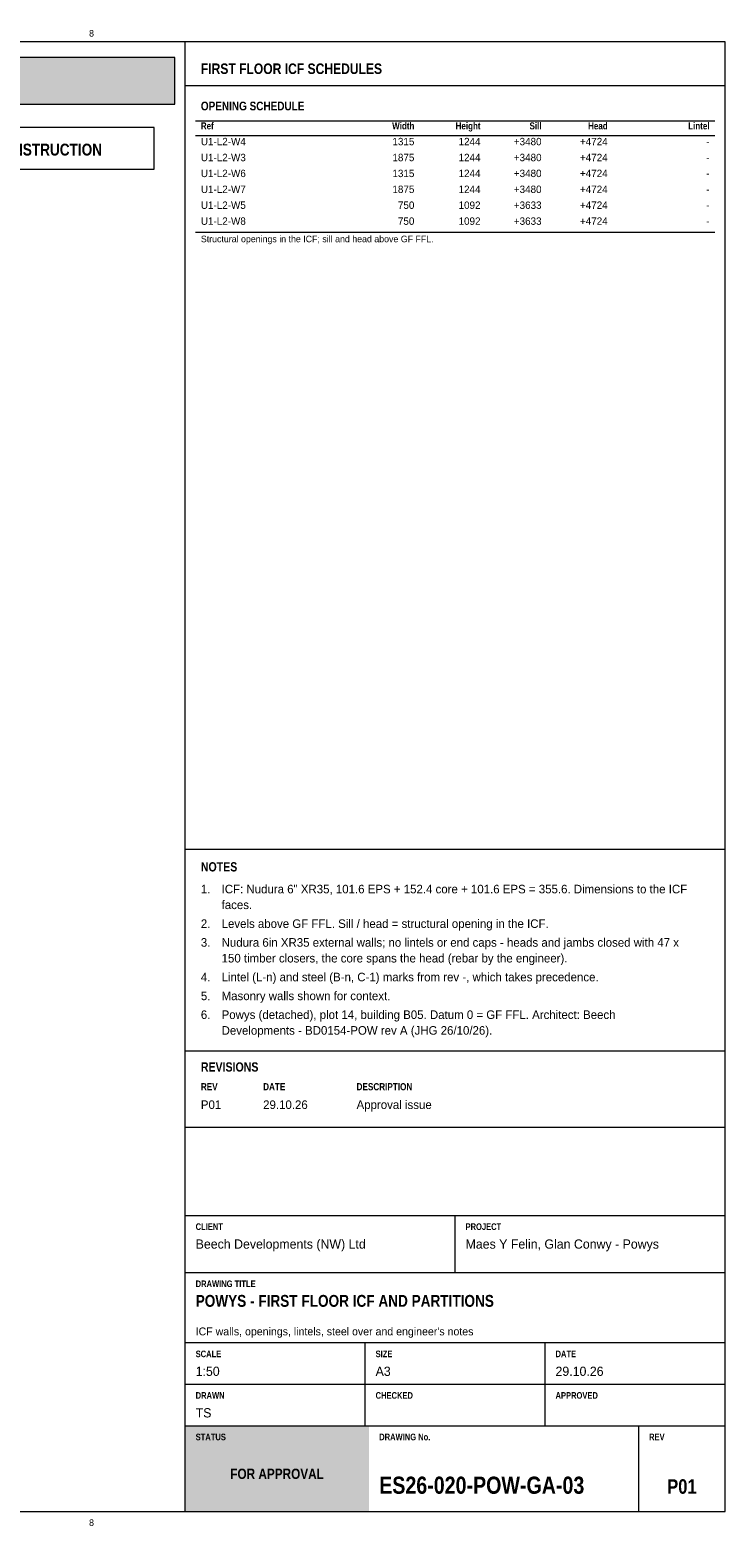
# Model space of a CAD drawing. Header units: millimetres. Extents: x 17 to 413, y 4 to 292.
# Tile 4 of 4: x 279 to 413, y 4 to 292. Entities that reach past the tile are written whole.
import ezdxf
from ezdxf.enums import TextEntityAlignment as Align

# ---------------------------------------------------------------- set-up
doc = ezdxf.new("R2010")
doc.units = ezdxf.units.MM
for name, color, linetype in [('FILL-TEAL', 7, 'Continuous'), ('FILL-WHITE', 7, 'Continuous'), ('LINE-INK', 7, 'Continuous'), ('LINE-RED', 7, 'Continuous'), ('LINE-TEAL', 7, 'Continuous'), ('TEXT-EPS', 7, 'Continuous'), ('TEXT-INK', 7, 'Continuous'), ('TEXT-RED', 7, 'Continuous'), ('TEXT-STEEL_GREY', 7, 'Continuous'), ('TEXT-TEAL', 7, 'Continuous'), ('TEXT-WHITE', 7, 'Continuous')]:
    doc.layers.add(name, color=color, linetype=linetype)
doc.styles.add('OpenSansCondensed-Bold', font='OpenSansCondensed-Bold.ttf')

msp = doc.modelspace()

# ---------------------------------------------------------------- hatches: boundary and pattern name
at = {"layer": 'FILL-TEAL', "true_color": 0x009e85}
h = msp.add_hatch(color=256, dxfattribs=at)
h.dxf.hatch_style = 1
h.paths.add_polyline_path([(309.01, 7), (344.37, 7), (344.37, 23.5), (309.01, 23.5)])
at = {"layer": 'FILL-WHITE', "true_color": 0xfff5f0}
h = msp.add_hatch(color=256, dxfattribs=at)
h.dxf.hatch_style = 1
h.paths.add_polyline_path([(23, 278), (307, 278), (307, 287), (23, 287)])

# ---------------------------------------------------------------- linework, layer by layer
at = {"layer": 'LINE-INK', "lineweight": 5}
for p, q in [((309, 7), (309, 290)), ((311, 274.8), (411, 274.8)), ((311, 271.94), (411, 271.94)), ((311, 253.36), (411, 253.36)), ((309, 134.54), (413, 134.54)), ((309, 95.7), (413, 95.7)), ((309, 81), (413, 81)), ((309, 64), (413, 64)), ((361, 53), (361, 64)), ((309, 53), (413, 53)), ((309, 39.5), (413, 39.5)), ((343.67, 31.5), (343.67, 39.5)), ((378.33, 31.5), (378.33, 39.5)), ((309, 31.5), (413, 31.5)), ((343.67, 23.5), (343.67, 31.5)), ((378.33, 23.5), (378.33, 31.5)), ((309, 23.5), (413, 23.5)), ((396.36, 7), (396.36, 23.5))]:
    msp.add_line(p, q, dxfattribs=at)
msp.add_lwpolyline([(20, 7), (413, 7), (413, 290), (20, 290)], close=True, dxfattribs=at)
at = {"layer": 'LINE-RED', "lineweight": 5}
for points in [[(23, 278), (307, 278), (307, 287), (23, 287)], [(226.21, 265.5), (303, 265.5), (303, 273.5), (226.21, 273.5)]]:
    msp.add_lwpolyline(points, close=True, dxfattribs=at)
at = {"layer": 'LINE-TEAL', "lineweight": 5}
msp.add_line((309, 281.6), (413, 281.6), dxfattribs=at)

# ---------------------------------------------------------------- texts
at = {"layer": 'TEXT-EPS', "style": 'OpenSansCondensed-Bold'}
msp.add_text('STATUS', height=1.27, dxfattribs=at).set_placement((311, 20.7))
at = {"layer": 'TEXT-INK', "style": 'OpenSansCondensed-Bold'}
for s, height, p in [('OPENING SCHEDULE', 1.6764, (312, 276.8)), ('NOTES', 1.778, (312, 130.24)), ('REVISIONS', 1.778, (312, 91.7)), ('POWYS - FIRST FLOOR ICF AND PARTITIONS', 2.286, (311, 46.4)), ('ES26-020-POW-GA-03', 3.302, (346.36, 10.4))]:
    msp.add_text(s, height=height, dxfattribs=at).set_placement(p)
at = {"layer": 'TEXT-INK'}
for s, height, p in [('U1-L2-W4', 1.422, (312, 270.08)), ('U1-L2-W3', 1.422, (312, 267.01)), ('U1-L2-W6', 1.422, (312, 263.95)), ('U1-L2-W7', 1.422, (312, 260.89)), ('U1-L2-W5', 1.422, (312, 257.83)), ('U1-L2-W8', 1.422, (312, 254.76)), ('1.', 1.651, (312, 126.02)), ('ICF: Nudura 6" XR35, 101.6 EPS + 152.4 core + 101.6 EPS = 355.6. Dimensions to the ICF', 1.651, (316, 126.02)), ('faces.', 1.651, (316, 122.99)), ('2.', 1.651, (312, 119.36)), ('Levels above GF FFL. Sill / head = structural opening in the ICF.', 1.651, (316, 119.36)), ('3.', 1.651, (312, 115.74)), ('Nudura 6in XR35 external walls; no lintels or end caps - heads and jambs closed with 47 x', 1.651, (316, 115.74)), ('150 timber closers, the core spans the head (rebar by the engineer).', 1.651, (316, 112.71)), ('4.', 1.651, (312, 109.08)), ('Lintel (L-n) and steel (B-n, C-1) marks from rev -, which takes precedence.', 1.651, (316, 109.08)), ('5.', 1.651, (312, 105.45)), ('Masonry walls shown for context.', 1.651, (316, 105.45)), ('6.', 1.651, (312, 101.83)), ('Powys (detached), plot 14, building B05. Datum 0 = GF FFL. Architect: Beech', 1.651, (316, 101.83)), ('Developments - BD0154-POW rev A (JHG 26/10/26).', 1.651, (316, 98.8)), ('P01', 1.651, (312, 84.5)), ('29.10.26', 1.651, (324, 84.5)), ('Approval issue', 1.651, (342, 84.5)), ('Beech Developments (NW) Ltd', 1.778, (311, 57.6)), ('Maes Y Felin, Glan Conwy - Powys', 1.778, (363, 57.6)), ('1:50', 1.778, (311, 33.1)), ('A3', 1.778, (345.67, 33.1)), ('29.10.26', 1.778, (380.33, 33.1)), ('TS', 1.778, (311, 25.1))]:
    msp.add_text(s, height=height, dxfattribs=at).set_placement(p)
for s, height, p in [('1315', 1.422, (353.14, 270.08)), ('1244', 1.422, (365.88, 270.08)), ('+3480', 1.422, (377.64, 270.08)), ('+4724', 1.422, (390.38, 270.08)), ('1875', 1.422, (353.14, 267.01)), ('1244', 1.422, (365.88, 267.01)), ('+3480', 1.422, (377.64, 267.01)), ('+4724', 1.422, (390.38, 267.01)), ('-', 1.42, (410, 270.08)), ('1315', 1.422, (353.14, 263.95)), ('1244', 1.422, (365.88, 263.95)), ('+3480', 1.422, (377.64, 263.95)), ('+4724', 1.422, (390.38, 263.95)), ('-', 1.42, (410, 267.01)), ('1875', 1.422, (353.14, 260.89)), ('1244', 1.422, (365.88, 260.89)), ('+3480', 1.422, (377.64, 260.89)), ('+4724', 1.422, (390.38, 260.89)), ('-', 1.42, (410, 263.95)), ('-', 1.42, (410, 260.89)), ('750', 1.422, (353.14, 257.83)), ('1092', 1.422, (365.88, 257.83)), ('+3633', 1.422, (377.64, 257.83)), ('+4724', 1.422, (390.38, 257.83)), ('-', 1.42, (410, 257.83)), ('750', 1.422, (353.14, 254.76)), ('1092', 1.422, (365.88, 254.76)), ('+3633', 1.422, (377.64, 254.76)), ('+4724', 1.422, (390.38, 254.76)), ('-', 1.42, (410, 254.76))]:
    msp.add_text(s, height=height, dxfattribs=at).set_placement(p, align=Align.RIGHT)
at = {"layer": 'TEXT-INK', "style": 'OpenSansCondensed-Bold'}
msp.add_text('P01', height=2.794, dxfattribs=at).set_placement((404.68, 10.4), align=Align.CENTER)
at = {"layer": 'TEXT-RED', "style": 'OpenSansCondensed-Bold'}
msp.add_text('FOR APPROVAL - NOT FOR CONSTRUCTION', height=2.286, dxfattribs=at).set_placement((264.6, 268.1), align=Align.CENTER)
at = {"layer": 'TEXT-STEEL_GREY'}
for p in [(290.94, 291), (290.94, 4.2)]:
    msp.add_text('8', height=1.27, dxfattribs=at).set_placement(p, align=Align.CENTER)
at = {"layer": 'TEXT-STEEL_GREY', "style": 'OpenSansCondensed-Bold'}
for s, height, p in [('Ref', 1.346, (312, 273.14)), ('REV', 1.372, (312, 88.1)), ('DATE', 1.372, (324, 88.1)), ('DESCRIPTION', 1.3716, (342, 88.1)), ('CLIENT', 1.27, (311, 61.2)), ('PROJECT', 1.27, (363, 61.2)), ('DRAWING TITLE', 1.27, (311, 50.2)), ('SCALE', 1.27, (311, 36.7)), ('SIZE', 1.27, (345.67, 36.7)), ('DATE', 1.27, (380.33, 36.7)), ('DRAWN', 1.27, (311, 28.7)), ('CHECKED', 1.27, (345.67, 28.7)), ('APPROVED', 1.27, (380.33, 28.7)), ('DRAWING No.', 1.27, (346.36, 20.7)), ('REV', 1.27, (398.36, 20.7))]:
    msp.add_text(s, height=height, dxfattribs=at).set_placement(p)
for s, p in [('Width', (353.14, 273.14)), ('Height', (365.88, 273.14)), ('Sill', (377.64, 273.14)), ('Head', (390.38, 273.14)), ('Lintel', (410, 273.14))]:
    msp.add_text(s, height=1.346, dxfattribs=at).set_placement(p, align=Align.RIGHT)
at = {"layer": 'TEXT-STEEL_GREY'}
for s, height, p in [('Structural openings in the ICF; sill and head above GF FFL.', 1.27, (312, 251.4)), ("ICF walls, openings, lintels, steel over and engineer's notes", 1.524, (311, 40.9))]:
    msp.add_text(s, height=height, dxfattribs=at).set_placement(p)
at = {"layer": 'TEXT-TEAL', "style": 'OpenSansCondensed-Bold'}
msp.add_text('FIRST FLOOR ICF SCHEDULES', height=2.032, dxfattribs=at).set_placement((312, 283.8))
at = {"layer": 'TEXT-WHITE', "style": 'OpenSansCondensed-Bold'}
msp.add_text('FOR APPROVAL', height=1.9812, dxfattribs=at).set_placement((326.68, 13.25), align=Align.CENTER)

doc.saveas('drawing.dxf')
